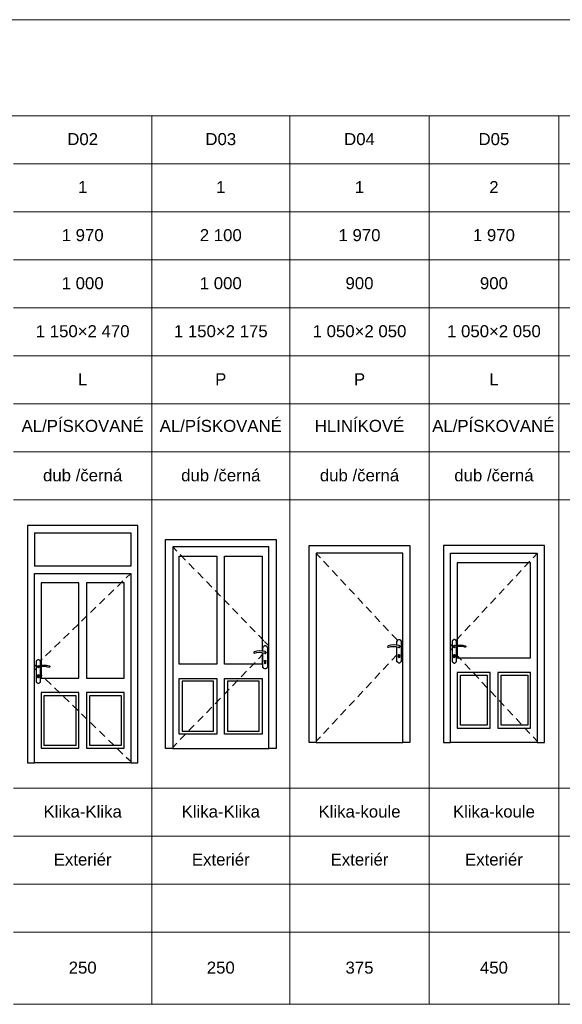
# Paper-space layout 'x TABULKA DVEŘÍ 1.NP 1 2' of a CAD drawing. Header units: millimetres. Extents: x 28 to 411, y 8 to 241.
# Tile 2 of 3: x 111 to 209, y 63 to 241. Entities that reach past the tile are written whole.
import ezdxf
from ezdxf.xclip import XClip

# ---------------------------------------------------------------- set-up
doc = ezdxf.new("R2010")
doc.units = ezdxf.units.MM
doc.header["$MEASUREMENT"] = 0
doc.header["$XCLIPFRAME"] = 0
doc.layers.add('1_POHLED ZÁPADNÍ_1_0', color=7, linetype='Continuous')
doc.styles.add('GENEROVANÝ_STYL_2', font='txt')

# ---------------------------------------------------------------- blocks, each defined once
blk = doc.blocks.new('Kresba_1_1', base_point=(27.92, 241.3))
at = {"layer": '1_POHLED ZÁPADNÍ_1_0', "color": 7, "linetype": 'Continuous', "lineweight": 13, "ltscale": 0.869565}
for p, q in [((27.92, 241.3), (388.05, 241.3)), ((27.92, 223.91), (388.05, 223.91)), ((134.58, 215.22), (134.58, 223.91)), ((159.58, 215.22), (159.58, 223.91)), ((184.8, 215.22), (184.8, 223.91)), ((208.24, 215.22), (208.24, 223.91)), ((109.58, 215.22), (134.58, 215.22)), ((134.58, 215.22), (159.58, 215.22)), ((134.58, 206.52), (134.58, 215.22)), ((159.58, 215.22), (184.8, 215.22)), ((159.58, 206.52), (159.58, 215.22)), ((184.8, 215.22), (208.24, 215.22)), ((184.8, 206.52), (184.8, 215.22)), ((208.24, 215.22), (231.68, 215.22)), ((208.24, 206.52), (208.24, 215.22)), ((109.58, 206.52), (134.58, 206.52)), ((134.58, 206.52), (159.58, 206.52)), ((134.58, 197.82), (134.58, 206.52)), ((159.58, 206.52), (184.8, 206.52)), ((159.58, 197.82), (159.58, 206.52)), ((184.8, 206.52), (208.24, 206.52)), ((184.8, 197.82), (184.8, 206.52)), ((208.24, 206.52), (231.68, 206.52)), ((208.24, 197.82), (208.24, 206.52)), ((109.58, 197.82), (134.58, 197.82)), ((134.58, 197.82), (159.58, 197.82)), ((134.58, 189.13), (134.58, 197.82)), ((159.58, 197.82), (184.8, 197.82)), ((159.58, 189.13), (159.58, 197.82)), ((184.8, 197.82), (208.24, 197.82)), ((184.8, 189.13), (184.8, 197.82)), ((208.24, 197.82), (231.68, 197.82)), ((208.24, 189.13), (208.24, 197.82)), ((109.58, 189.13), (134.58, 189.13)), ((134.58, 189.13), (159.58, 189.13)), ((134.58, 180.43), (134.58, 189.13)), ((159.58, 189.13), (184.8, 189.13)), ((159.58, 180.43), (159.58, 189.13)), ((184.8, 189.13), (208.24, 189.13)), ((184.8, 180.43), (184.8, 189.13)), ((208.24, 189.13), (231.68, 189.13)), ((208.24, 180.43), (208.24, 189.13)), ((109.58, 180.43), (134.58, 180.43)), ((134.58, 180.43), (159.58, 180.43)), ((134.58, 171.74), (134.58, 180.43)), ((159.58, 180.43), (184.8, 180.43)), ((159.58, 171.74), (159.58, 180.43)), ((184.8, 180.43), (208.24, 180.43)), ((184.8, 171.74), (184.8, 180.43)), ((208.24, 180.43), (231.68, 180.43)), ((208.24, 171.74), (208.24, 180.43)), ((109.58, 171.74), (134.58, 171.74)), ((134.58, 171.74), (159.58, 171.74)), ((134.58, 163.04), (134.58, 171.74)), ((159.58, 171.74), (184.8, 171.74)), ((159.58, 163.04), (159.58, 171.74)), ((184.8, 171.74), (208.24, 171.74)), ((184.8, 163.04), (184.8, 171.74)), ((208.24, 171.74), (231.68, 171.74)), ((208.24, 163.04), (208.24, 171.74)), ((109.58, 163.04), (134.58, 163.04)), ((134.58, 163.04), (159.58, 163.04)), ((134.58, 154.35), (134.58, 163.04)), ((159.58, 163.04), (184.8, 163.04)), ((159.58, 154.35), (159.58, 163.04)), ((184.8, 163.04), (208.24, 163.04)), ((184.8, 154.35), (184.8, 163.04)), ((208.24, 163.04), (231.68, 163.04)), ((208.24, 154.35), (208.24, 163.04)), ((109.58, 154.35), (134.58, 154.35)), ((134.58, 154.35), (159.58, 154.35)), ((134.58, 102.17), (134.58, 154.35)), ((159.58, 154.35), (184.8, 154.35)), ((159.58, 102.17), (159.58, 154.35)), ((184.8, 154.35), (208.24, 154.35)), ((184.8, 102.17), (184.8, 154.35)), ((208.24, 154.35), (231.68, 154.35)), ((208.24, 102.17), (208.24, 154.35)), ((109.58, 102.17), (134.58, 102.17)), ((134.58, 102.17), (159.58, 102.17)), ((134.58, 93.48), (134.58, 102.17)), ((159.58, 102.17), (184.8, 102.17)), ((159.58, 93.48), (159.58, 102.17)), ((184.8, 102.17), (208.24, 102.17)), ((184.8, 93.48), (184.8, 102.17)), ((208.24, 102.17), (231.68, 102.17)), ((208.24, 93.48), (208.24, 102.17)), ((109.58, 93.48), (134.58, 93.48)), ((134.58, 93.48), (159.58, 93.48)), ((134.58, 84.78), (134.58, 93.48)), ((159.58, 93.48), (184.8, 93.48)), ((159.58, 84.78), (159.58, 93.48)), ((184.8, 93.48), (208.24, 93.48)), ((184.8, 84.78), (184.8, 93.48)), ((208.24, 93.48), (231.68, 93.48)), ((208.24, 84.78), (208.24, 93.48)), ((109.58, 84.78), (134.58, 84.78)), ((134.58, 84.78), (159.58, 84.78)), ((134.58, 76.09), (134.58, 84.78)), ((159.58, 84.78), (184.8, 84.78)), ((159.58, 76.09), (159.58, 84.78)), ((184.8, 84.78), (208.24, 84.78)), ((184.8, 76.09), (184.8, 84.78)), ((208.24, 84.78), (231.68, 84.78)), ((208.24, 76.09), (208.24, 84.78)), ((109.58, 76.09), (134.58, 76.09)), ((134.58, 76.09), (159.58, 76.09)), ((134.58, 63.04), (134.58, 76.09)), ((159.58, 76.09), (184.8, 76.09)), ((159.58, 63.04), (159.58, 76.09)), ((184.8, 76.09), (208.24, 76.09)), ((184.8, 63.04), (184.8, 76.09)), ((208.24, 76.09), (231.68, 76.09)), ((208.24, 63.04), (208.24, 76.09)), ((109.58, 63.04), (134.58, 63.04)), ((134.58, 63.04), (159.58, 63.04)), ((159.58, 63.04), (184.8, 63.04)), ((184.8, 63.04), (208.24, 63.04)), ((208.24, 63.04), (231.68, 63.04))]:
    blk.add_line(p, q, dxfattribs=at)
at = {"layer": '1_POHLED ZÁPADNÍ_1_0', "color": 1, "linetype": 'Continuous', "lineweight": 25, "ltscale": 0.869565}
for p, q in [((112.08, 149.74), (112.08, 148.43)), ((132.08, 149.74), (112.08, 149.74)), ((112.08, 148.43), (112.08, 106.78)), ((113.38, 148.43), (113.38, 142.35)), ((113.38, 148.43), (130.77, 148.43)), ((113.38, 148.43), (113.38, 148.43)), ((130.77, 148.43), (130.77, 148.43)), ((130.77, 148.43), (130.77, 142.35)), ((132.08, 148.43), (132.08, 149.74)), ((132.08, 106.78), (132.08, 148.43)), ((137.08, 145.87), (137.08, 147.17)), ((137.08, 147.17), (157.08, 147.17)), ((157.08, 147.17), (157.08, 145.87)), ((137.08, 109.35), (137.08, 145.87)), ((138.38, 145.87), (138.38, 109.35)), ((155.77, 145.87), (138.38, 145.87)), ((138.38, 145.86), (139.14, 145.08)), ((139.75, 144.45), (140.72, 143.45)), ((155.77, 109.35), (155.77, 145.87)), ((157.08, 145.87), (157.08, 109.35)), ((163.06, 144.69), (163.06, 146.09)), ((163.06, 146.09), (181.32, 146.09)), ((163.06, 110.43), (163.06, 144.69)), ((164.36, 144.69), (164.36, 110.43)), ((180.01, 144.69), (164.36, 144.69)), ((164.36, 144.68), (165.1, 143.88)), ((180.01, 110.43), (180.01, 144.69)), ((181.32, 146.09), (181.32, 144.69)), ((181.32, 144.69), (181.32, 110.43)), ((187.39, 146.09), (187.39, 144.69)), ((205.65, 146.09), (187.39, 146.09)), ((187.39, 144.69), (187.39, 110.43)), ((188.69, 110.43), (188.69, 144.69)), ((188.69, 144.69), (204.34, 144.69)), ((204.34, 144.68), (203.6, 143.88)), ((204.34, 144.69), (204.34, 110.43)), ((205.65, 144.69), (205.65, 146.09)), ((205.65, 110.43), (205.65, 144.69)), ((139.57, 124.65), (139.57, 144.16)), ((139.57, 144.16), (146.38, 144.16)), ((141.32, 142.83), (142.29, 141.83)), ((146.38, 144.16), (146.38, 124.65)), ((147.77, 124.65), (147.77, 144.16)), ((147.77, 144.16), (154.59, 144.16)), ((154.59, 144.16), (154.59, 127)), ((165.69, 143.25), (166.64, 142.23)), ((189.87, 142.99), (189.87, 128.08)), ((203.16, 142.99), (189.87, 142.99)), ((203.01, 143.25), (202.06, 142.23)), ((203.16, 125.74), (203.16, 142.99)), ((113.39, 142.35), (113.38, 142.35)), ((113.38, 106.78), (113.38, 141.04)), ((113.38, 141.04), (130.77, 141.04)), ((130.77, 142.35), (113.39, 142.35)), ((130.77, 141.04), (129.98, 140.28)), ((130.77, 142.35), (130.77, 142.35)), ((130.77, 141.04), (130.77, 106.78)), ((142.9, 141.21), (143.87, 140.21)), ((167.24, 141.6), (168.19, 140.58)), ((201.47, 141.6), (200.52, 140.58)), ((114.57, 139.34), (114.57, 124.43)), ((121.38, 139.34), (114.57, 139.34)), ((121.38, 122.09), (121.38, 139.34)), ((122.77, 139.34), (122.77, 122.09)), ((129.59, 139.34), (122.77, 139.34)), ((129.36, 139.68), (128.36, 138.71)), ((129.59, 122.09), (129.59, 139.34)), ((144.47, 139.58), (145.44, 138.59)), ((168.78, 139.94), (169.73, 138.92)), ((199.93, 139.94), (198.98, 138.92)), ((127.73, 138.11), (126.73, 137.14)), ((146.04, 137.96), (147.01, 136.96)), ((170.32, 138.29), (171.27, 137.27)), ((198.38, 138.29), (197.44, 137.27)), ((126.11, 136.53), (125.11, 135.57)), ((147.62, 136.34), (148.59, 135.34)), ((171.86, 136.63), (172.81, 135.62)), ((196.84, 136.63), (195.89, 135.62)), ((124.49, 134.96), (123.49, 133.99)), ((149.19, 134.71), (150.16, 133.72)), ((173.4, 134.98), (174.35, 133.96)), ((195.3, 134.98), (194.35, 133.96)), ((122.86, 133.39), (121.86, 132.42)), ((150.77, 133.09), (151.73, 132.09)), ((174.95, 133.33), (175.89, 132.31)), ((193.76, 133.33), (192.81, 132.31)), ((119.61, 130.24), (118.61, 129.28)), ((121.24, 131.82), (120.24, 130.85)), ((152.34, 131.47), (153.31, 130.47)), ((176.49, 131.67), (177.44, 130.66)), ((192.22, 131.67), (191.27, 130.66)), ((117.99, 128.67), (116.99, 127.7)), ((153.91, 129.85), (154.88, 128.85)), ((155.02, 128.71), (155.77, 127.93)), ((178.03, 130.02), (178.98, 129)), ((178.96, 128.87), (179.06, 128.87)), ((178.96, 128.05), (178.96, 128.87)), ((179.06, 128.87), (179.14, 129)), ((179.14, 129), (179.28, 129.08)), ((179.28, 129.08), (179.43, 129.08)), ((179.43, 129.08), (179.57, 129)), ((179.57, 129), (179.65, 128.87)), ((179.65, 128.87), (179.74, 128.87)), ((179.74, 128.87), (179.74, 125.04)), ((189.06, 128.87), (188.96, 128.87)), ((188.96, 128.87), (188.96, 125.04)), ((189.14, 129), (189.06, 128.87)), ((189.27, 129.08), (189.14, 129)), ((189.43, 129.08), (189.27, 129.08)), ((189.56, 129), (189.43, 129.08)), ((189.64, 128.87), (189.56, 129)), ((189.74, 128.87), (189.64, 128.87)), ((190.68, 130.02), (189.73, 129)), ((189.74, 128.05), (189.74, 128.87)), ((116.36, 127.1), (115.36, 126.13)), ((153.05, 126.8), (153.04, 126.7)), ((153.04, 126.7), (153.1, 126.63)), ((153.13, 126.86), (153.05, 126.8)), ((153.1, 126.63), (153.19, 126.61)), ((153.6, 126.99), (153.13, 126.86)), ((153.13, 126.86), (153.13, 126.86)), ((153.19, 126.61), (153.63, 126.72)), ((154.08, 127.03), (153.6, 126.99)), ((153.63, 126.72), (154.08, 126.77)), ((154.57, 127), (154.08, 127.03)), ((154.08, 126.77), (154.53, 126.74)), ((154.53, 126.74), (154.97, 126.64)), ((155.04, 126.89), (154.57, 127)), ((154.59, 126.73), (154.59, 124.65)), ((154.72, 127.78), (154.82, 127.78)), ((154.72, 126.97), (154.72, 127.78)), ((154.72, 123.95), (154.72, 126.7)), ((154.82, 127.78), (154.9, 127.91)), ((154.9, 127.91), (155.04, 127.99)), ((154.97, 126.64), (154.97, 126.65)), ((154.97, 126.65), (155.05, 126.57)), ((155.01, 126.6), (154.99, 126.63)), ((155.04, 126.59), (155.01, 126.6)), ((155.04, 127.99), (155.19, 127.99)), ((155.15, 126.91), (155.04, 126.89)), ((155.05, 126.57), (155.17, 126.57)), ((155.08, 126.9), (155.11, 126.91)), ((155.11, 126.56), (155.08, 126.57)), ((155.11, 126.91), (155.13, 126.91)), ((155.14, 126.57), (155.11, 126.56)), ((155.25, 126.85), (155.15, 126.91)), ((155.17, 126.57), (155.26, 126.64)), ((155.18, 126.89), (155.22, 126.88)), ((155.19, 127.99), (155.33, 127.91)), ((155.22, 126.6), (155.19, 126.59)), ((155.22, 126.88), (155.23, 126.86)), ((155.23, 126.62), (155.22, 126.6)), ((155.29, 126.74), (155.25, 126.85)), ((155.26, 126.82), (155.28, 126.79)), ((155.26, 126.64), (155.29, 126.74)), ((155.28, 126.68), (155.26, 126.66)), ((155.28, 126.79), (155.28, 126.77)), ((155.28, 126.72), (155.28, 126.68)), ((155.33, 127.91), (155.41, 127.78)), ((155.41, 127.78), (155.51, 127.78)), ((155.51, 127.78), (155.51, 123.95)), ((155.51, 127.22), (155.77, 127.5)), ((177.29, 127.89), (177.28, 127.79)), ((177.28, 127.79), (177.34, 127.71)), ((177.37, 127.95), (177.29, 127.89)), ((177.34, 127.71), (177.43, 127.7)), ((177.84, 128.07), (177.37, 127.95)), ((177.37, 127.95), (177.37, 127.95)), ((177.43, 127.7), (177.87, 127.81)), ((178.32, 128.12), (177.84, 128.07)), ((177.87, 127.81), (178.32, 127.85)), ((178.81, 128.09), (178.32, 128.12)), ((178.32, 127.85), (178.77, 127.83)), ((178.77, 127.83), (179.21, 127.73)), ((179.28, 127.98), (178.81, 128.09)), ((178.96, 125.04), (178.96, 127.78)), ((179.21, 127.73), (179.21, 127.73)), ((179.21, 127.73), (179.29, 127.66)), ((179.25, 127.68), (179.23, 127.71)), ((179.27, 127.68), (179.25, 127.68)), ((179.39, 127.99), (179.28, 127.98)), ((179.29, 127.66), (179.4, 127.66)), ((179.31, 127.99), (179.35, 128)), ((179.35, 127.65), (179.32, 127.66)), ((179.35, 128), (179.37, 127.99)), ((179.38, 127.66), (179.35, 127.65)), ((179.49, 127.94), (179.39, 127.99)), ((179.4, 127.66), (179.5, 127.72)), ((179.42, 127.98), (179.46, 127.96)), ((179.46, 127.68), (179.43, 127.67)), ((179.46, 127.96), (179.47, 127.95)), ((179.47, 127.71), (179.46, 127.68)), ((179.53, 127.83), (179.49, 127.94)), ((179.5, 127.91), (179.52, 127.88)), ((179.5, 127.72), (179.53, 127.83)), ((179.52, 127.77), (179.5, 127.75)), ((179.52, 127.88), (179.52, 127.85)), ((179.52, 127.8), (179.52, 127.77)), ((179.74, 128.18), (180.01, 127.89)), ((179.74, 127.15), (180.01, 127.44)), ((188.96, 128.18), (188.69, 127.89)), ((188.96, 127.15), (188.69, 127.44)), ((189.18, 127.83), (189.22, 127.94)), ((189.21, 127.72), (189.18, 127.83)), ((189.21, 127.91), (189.19, 127.88)), ((189.19, 127.88), (189.19, 127.85)), ((189.19, 127.8), (189.19, 127.77)), ((189.19, 127.77), (189.2, 127.75)), ((189.3, 127.66), (189.21, 127.72)), ((189.22, 127.94), (189.31, 127.99)), ((189.23, 127.71), (189.25, 127.68)), ((189.25, 127.96), (189.24, 127.95)), ((189.28, 127.98), (189.25, 127.96)), ((189.25, 127.68), (189.28, 127.67)), ((189.41, 127.66), (189.3, 127.66)), ((189.31, 127.99), (189.42, 127.98)), ((189.35, 128), (189.33, 127.99)), ((189.33, 127.66), (189.35, 127.65)), ((189.39, 127.99), (189.35, 128)), ((189.35, 127.65), (189.38, 127.66)), ((189.5, 127.73), (189.41, 127.66)), ((189.42, 127.98), (189.9, 128.09)), ((189.43, 127.68), (189.45, 127.68)), ((189.45, 127.68), (189.47, 127.71)), ((189.94, 127.83), (189.5, 127.73)), ((189.5, 127.73), (189.5, 127.73)), ((189.74, 125.04), (189.74, 127.78)), ((189.87, 127.81), (189.87, 125.74)), ((189.9, 128.09), (190.38, 128.12)), ((190.39, 127.85), (189.94, 127.83)), ((190.38, 128.12), (190.87, 128.07)), ((190.84, 127.81), (190.39, 127.85)), ((191.27, 127.7), (190.84, 127.81)), ((190.87, 128.07), (191.34, 127.95)), ((191.37, 127.71), (191.27, 127.7)), ((191.34, 127.95), (191.34, 127.95)), ((191.34, 127.95), (191.41, 127.89)), ((191.43, 127.79), (191.37, 127.71)), ((191.41, 127.89), (191.43, 127.79)), ((113.75, 125.22), (113.65, 125.22)), ((113.65, 125.22), (113.65, 121.39)), ((113.83, 125.35), (113.75, 125.22)), ((113.97, 125.42), (113.83, 125.35)), ((114.12, 125.42), (113.97, 125.42)), ((114.26, 125.35), (114.12, 125.42)), ((114.34, 125.22), (114.26, 125.35)), ((114.44, 125.22), (114.34, 125.22)), ((114.74, 125.53), (114.41, 125.22)), ((114.44, 124.4), (114.44, 125.22)), ((152.34, 123.95), (153.31, 124.95)), ((153.91, 125.58), (154.72, 126.41)), ((154.98, 125.17), (155.02, 125.26)), ((155.03, 125.07), (154.98, 125.17)), ((155.02, 125.26), (155.11, 125.3)), ((155.03, 124.78), (155.03, 125.07)), ((155.11, 125.3), (155.21, 125.26)), ((155.24, 125.17), (155.2, 125.07)), ((155.2, 125.07), (155.2, 124.78)), ((155.21, 125.26), (155.24, 125.17)), ((178.03, 125.32), (178.96, 126.32)), ((179.06, 125.04), (178.96, 125.04)), ((179.14, 124.91), (179.06, 125.04)), ((179.28, 124.83), (179.14, 124.91)), ((179.22, 126.25), (179.26, 126.35)), ((179.27, 126.16), (179.22, 126.25)), ((179.26, 126.35), (179.35, 126.39)), ((179.27, 125.87), (179.27, 126.16)), ((179.29, 125.81), (179.27, 125.87)), ((179.43, 124.83), (179.28, 124.83)), ((179.35, 125.78), (179.29, 125.81)), ((179.35, 126.39), (179.45, 126.35)), ((179.41, 125.81), (179.35, 125.78)), ((179.44, 125.87), (179.41, 125.81)), ((179.57, 124.91), (179.43, 124.83)), ((179.48, 126.25), (179.44, 126.16)), ((179.44, 126.16), (179.44, 125.87)), ((179.45, 126.35), (179.48, 126.25)), ((179.65, 125.04), (179.57, 124.91)), ((179.74, 125.04), (179.65, 125.04)), ((188.96, 125.04), (189.06, 125.04)), ((189.06, 125.04), (189.14, 124.91)), ((189.14, 124.91), (189.27, 124.83)), ((189.22, 126.25), (189.26, 126.35)), ((189.26, 126.16), (189.22, 126.25)), ((189.26, 126.35), (189.35, 126.39)), ((189.26, 125.87), (189.26, 126.16)), ((189.29, 125.81), (189.26, 125.87)), ((189.27, 124.83), (189.43, 124.83)), ((189.35, 125.78), (189.29, 125.81)), ((189.35, 126.39), (189.44, 126.35)), ((189.41, 125.81), (189.35, 125.78)), ((189.44, 125.87), (189.41, 125.81)), ((189.43, 124.83), (189.56, 124.91)), ((189.44, 126.35), (189.48, 126.25)), ((189.48, 126.25), (189.44, 126.16)), ((189.44, 126.16), (189.44, 125.87)), ((189.56, 124.91), (189.64, 125.04)), ((189.64, 125.04), (189.74, 125.04)), ((190.68, 125.32), (189.74, 126.32)), ((189.87, 125.74), (203.16, 125.74)), ((113.65, 124.48), (113.38, 124.22)), ((113.65, 123.55), (113.38, 123.81)), ((113.87, 124.18), (113.91, 124.28)), ((113.9, 124.07), (113.87, 124.18)), ((113.9, 124.25), (113.88, 124.23)), ((113.88, 124.23), (113.88, 124.2)), ((113.88, 124.15), (113.88, 124.12)), ((113.88, 124.12), (113.9, 124.1)), ((113.99, 124.01), (113.9, 124.07)), ((113.91, 124.28), (114.01, 124.34)), ((113.92, 124.06), (113.94, 124.03)), ((113.94, 124.31), (113.93, 124.29)), ((113.98, 124.32), (113.94, 124.31)), ((113.94, 124.03), (113.97, 124.02)), ((114.11, 124.01), (113.99, 124.01)), ((114.01, 124.34), (114.12, 124.33)), ((114.02, 124.01), (114.04, 124)), ((114.04, 124.35), (114.03, 124.34)), ((114.08, 124.33), (114.04, 124.35)), ((114.04, 124), (114.08, 124.01)), ((114.19, 124.08), (114.11, 124.01)), ((114.12, 124.33), (114.59, 124.44)), ((114.12, 124.02), (114.15, 124.03)), ((114.15, 124.03), (114.17, 124.06)), ((114.63, 124.18), (114.19, 124.08)), ((114.19, 124.08), (114.19, 124.08)), ((114.44, 121.39), (114.44, 124.13)), ((114.57, 124.16), (114.57, 122.09)), ((114.59, 124.44), (115.08, 124.47)), ((115.08, 124.2), (114.63, 124.18)), ((115.08, 124.47), (115.56, 124.42)), ((115.53, 124.16), (115.08, 124.2)), ((115.96, 124.04), (115.53, 124.16)), ((115.56, 124.42), (116.03, 124.3)), ((116.06, 124.06), (115.96, 124.04)), ((116.03, 124.3), (116.03, 124.3)), ((116.03, 124.3), (116.11, 124.24)), ((116.12, 124.14), (116.06, 124.06)), ((116.11, 124.24), (116.12, 124.14)), ((146.38, 124.65), (139.57, 124.65)), ((154.59, 124.65), (147.77, 124.65)), ((150.77, 122.33), (151.73, 123.33)), ((154.82, 123.95), (154.72, 123.95)), ((154.9, 123.82), (154.82, 123.95)), ((155.04, 123.75), (154.9, 123.82)), ((155.05, 124.72), (155.03, 124.78)), ((155.19, 123.75), (155.04, 123.75)), ((155.11, 124.69), (155.05, 124.72)), ((155.18, 124.72), (155.11, 124.69)), ((155.2, 124.78), (155.18, 124.72)), ((155.33, 123.82), (155.19, 123.75)), ((155.41, 123.95), (155.33, 123.82)), ((155.51, 123.95), (155.41, 123.95)), ((174.95, 122.01), (175.89, 123.03)), ((176.49, 123.66), (177.44, 124.68)), ((195.82, 123.13), (189.87, 123.13)), ((189.87, 123.13), (189.87, 113.04)), ((192.22, 123.66), (191.27, 124.68)), ((193.76, 122.01), (192.81, 123.03)), ((195.82, 113.04), (195.82, 123.13)), ((197.21, 123.13), (197.21, 113.04)), ((203.16, 123.13), (197.21, 123.13)), ((203.16, 113.04), (203.16, 123.13)), ((113.65, 121.39), (113.75, 121.39)), ((113.75, 121.39), (113.83, 121.26)), ((113.83, 121.26), (113.97, 121.18)), ((113.91, 122.6), (113.95, 122.7)), ((113.96, 122.51), (113.91, 122.6)), ((113.95, 122.7), (114.04, 122.74)), ((113.96, 122.22), (113.96, 122.51)), ((113.98, 122.15), (113.96, 122.22)), ((114.04, 122.13), (113.98, 122.15)), ((114.04, 122.74), (114.14, 122.7)), ((114.11, 122.15), (114.04, 122.13)), ((114.13, 122.22), (114.11, 122.15)), ((114.12, 121.18), (114.26, 121.26)), ((114.17, 122.6), (114.13, 122.51)), ((114.13, 122.51), (114.13, 122.22)), ((114.14, 122.7), (114.17, 122.6)), ((114.26, 121.26), (114.34, 121.39)), ((114.34, 121.39), (114.44, 121.39)), ((114.74, 122.5), (114.44, 122.8)), ((114.57, 122.09), (121.38, 122.09)), ((116.36, 120.93), (115.36, 121.9)), ((122.77, 122.09), (129.59, 122.09)), ((139.57, 111.95), (139.57, 122.04)), ((139.57, 122.04), (146.38, 122.04)), ((145.76, 121.52), (140.09, 121.52)), ((140.09, 121.52), (140.09, 112.48)), ((145.76, 112.48), (145.76, 121.52)), ((146.38, 122.04), (146.38, 111.95)), ((147.77, 111.95), (147.77, 122.04)), ((147.77, 122.04), (154.59, 122.04)), ((154.02, 121.52), (148.3, 121.52)), ((148.3, 121.52), (148.3, 112.48)), ((149.19, 120.71), (150.16, 121.71)), ((154.02, 112.48), (154.02, 121.52)), ((154.59, 122.04), (154.59, 111.95)), ((173.4, 120.35), (174.35, 121.37)), ((190.45, 113.56), (190.45, 122.61)), ((190.45, 122.61), (195.3, 122.61)), ((195.3, 120.35), (194.35, 121.37)), ((195.3, 122.61), (195.3, 113.56)), ((197.84, 113.56), (197.84, 122.61)), ((197.84, 122.61), (202.64, 122.61)), ((202.64, 122.61), (202.64, 113.56)), ((113.97, 121.18), (114.12, 121.18)), ((114.57, 119.48), (114.57, 109.39)), ((121.38, 119.48), (114.57, 119.48)), ((117.99, 119.36), (116.99, 120.33)), ((121.38, 109.39), (121.38, 119.48)), ((122.77, 119.48), (122.77, 109.39)), ((129.59, 119.48), (122.77, 119.48)), ((129.59, 109.39), (129.59, 119.48)), ((147.62, 119.08), (148.59, 120.08)), ((171.86, 118.7), (172.81, 119.72)), ((196.84, 118.7), (195.89, 119.72)), ((115.14, 109.91), (115.14, 118.95)), ((115.14, 118.95), (120.86, 118.95)), ((119.61, 117.79), (118.61, 118.75)), ((120.86, 118.95), (120.86, 109.91)), ((123.4, 109.91), (123.4, 118.95)), ((123.4, 118.95), (129.07, 118.95)), ((129.07, 118.95), (129.07, 109.91)), ((146.04, 117.46), (147.01, 118.46)), ((170.32, 117.05), (171.27, 118.06)), ((198.38, 117.05), (197.44, 118.06)), ((121.24, 116.21), (120.24, 117.18)), ((144.47, 115.84), (145.44, 116.84)), ((168.78, 115.39), (169.73, 116.41)), ((199.93, 115.39), (198.98, 116.41)), ((122.86, 114.64), (121.86, 115.61)), ((142.9, 114.22), (143.87, 115.21)), ((167.24, 113.74), (168.19, 114.76)), ((201.47, 113.74), (200.52, 114.76)), ((124.49, 113.07), (123.49, 114.04)), ((126.11, 111.5), (125.11, 112.47)), ((140.09, 112.48), (145.76, 112.48)), ((141.32, 112.59), (142.29, 113.59)), ((148.3, 112.48), (154.02, 112.48)), ((165.69, 112.09), (166.64, 113.1)), ((189.87, 113.04), (195.82, 113.04)), ((195.3, 113.56), (190.45, 113.56)), ((197.21, 113.04), (203.16, 113.04)), ((202.64, 113.56), (197.84, 113.56)), ((203.01, 112.09), (202.06, 113.1)), ((127.73, 109.93), (126.73, 110.89)), ((146.38, 111.95), (139.57, 111.95)), ((139.75, 110.97), (140.72, 111.97)), ((154.59, 111.95), (147.77, 111.95)), ((164.36, 110.66), (165.1, 111.45)), ((204.34, 110.66), (203.6, 111.45)), ((114.57, 109.39), (121.38, 109.39)), ((120.86, 109.91), (115.14, 109.91)), ((122.77, 109.39), (129.59, 109.39)), ((129.07, 109.91), (123.4, 109.91)), ((129.36, 108.35), (128.36, 109.32)), ((138.38, 109.35), (137.08, 109.35)), ((138.38, 109.56), (139.14, 110.34)), ((138.38, 109.35), (155.77, 109.35)), ((157.08, 109.35), (155.77, 109.35)), ((164.36, 110.43), (163.06, 110.43)), ((164.36, 110.43), (180.01, 110.43)), ((181.32, 110.43), (180.01, 110.43)), ((187.39, 110.43), (188.69, 110.43)), ((204.34, 110.43), (188.69, 110.43)), ((204.34, 110.43), (205.65, 110.43)), ((130.77, 106.98), (129.98, 107.75)), ((112.08, 106.78), (113.38, 106.78)), ((130.77, 106.78), (113.38, 106.78)), ((130.77, 106.78), (132.08, 106.78))]:
    blk.add_line(p, q, dxfattribs=at)
at = {"layer": '1_POHLED ZÁPADNÍ_1_0', "color": 7, "linetype": 'Continuous', "lineweight": 13, "char_height": 2.1739, "attachment_point": 5, "style": 'GENEROVANÝ_STYL_2'}
for s, insert in [('\\A1;{\\pqc;\\fArial|b0|i0|c238|p38;D02}', (122.08, 219.67)), ('\\A1;{\\pqc;\\fArial|b0|i0|c238|p38;D03}', (147.08, 219.67)), ('\\A1;{\\pqc;\\fArial|b0|i0|c238|p38;D04}', (172.19, 219.67)), ('\\A1;{\\pqc;\\fArial|b0|i0|c238|p38;D05}', (196.52, 219.67)), ('\\A1;{\\pqc;\\fArial|b0|i0|c238|p38;1}', (122.08, 210.99)), ('\\A1;{\\pqc;\\fArial|b0|i0|c238|p38;1}', (147.08, 210.99)), ('\\A1;{\\pqc;\\fArial|b0|i0|c238|p38;1}', (172.19, 210.99)), ('\\A1;{\\pqc;\\fArial|b0|i0|c238|p38;2}', (196.52, 210.99)), ('\\A1;{\\pqc;\\fArial|b0|i0|c238|p38;1\xa0970}', (122.08, 202.28)), ('\\A1;{\\pqc;\\fArial|b0|i0|c238|p38;2\xa0100}', (147.08, 202.28)), ('\\A1;{\\pqc;\\fArial|b0|i0|c238|p38;1\xa0970}', (172.19, 202.28)), ('\\A1;{\\pqc;\\fArial|b0|i0|c238|p38;1\xa0970}', (196.52, 202.28)), ('\\A1;{\\pqc;\\fArial|b0|i0|c238|p38;1\xa0000}', (122.08, 193.58)), ('\\A1;{\\pqc;\\fArial|b0|i0|c238|p38;1\xa0000}', (147.08, 193.58)), ('\\A1;{\\pqc;\\fArial|b0|i0|c238|p38;900}', (172.19, 193.58)), ('\\A1;{\\pqc;\\fArial|b0|i0|c238|p38;900}', (196.52, 193.58)), ('\\A1;{\\pqc;\\fArial|b0|i0|c238|p38;1\xa0150×2\xa0470}', (122.08, 184.89)), ('\\A1;{\\pqc;\\fArial|b0|i0|c238|p38;1\xa0150×2\xa0175}', (147.08, 184.89)), ('\\A1;{\\pqc;\\fArial|b0|i0|c238|p38;1\xa0050×2\xa0050}', (172.19, 184.89)), ('\\A1;{\\pqc;\\fArial|b0|i0|c238|p38;1\xa0050×2\xa0050}', (196.52, 184.89)), ('\\A1;{\\pqc;\\fArial|b0|i0|c238|p38;L}', (122.08, 176.21)), ('\\A1;{\\pqc;\\fArial|b0|i0|c238|p38;P}', (147.08, 176.21)), ('\\A1;{\\pqc;\\fArial|b0|i0|c238|p38;P}', (172.19, 176.21)), ('\\A1;{\\pqc;\\fArial|b0|i0|c238|p38;L}', (196.52, 176.21)), ('\\A1;{\\pqc;\\fArial|b0|i0|c238|p38;AL/PÍSKOVANÉ}', (122.08, 167.75)), ('\\A1;{\\pqc;\\fArial|b0|i0|c238|p38;AL/PÍSKOVANÉ}', (147.08, 167.75)), ('\\A1;{\\pqc;\\fArial|b0|i0|c238|p38;HLINÍKOVÉ}', (172.19, 167.75)), ('\\A1;{\\pqc;\\fArial|b0|i0|c238|p38;AL/PÍSKOVANÉ}', (196.41, 167.75)), ('\\A1;{\\pqc;\\fArial|b0|i0|c238|p38;dub /černá}', (122.08, 158.8)), ('\\A1;{\\pqc;\\fArial|b0|i0|c238|p38;dub /černá}', (147.08, 158.8)), ('\\A1;{\\pqc;\\fArial|b0|i0|c238|p38;dub /černá}', (172.19, 158.8)), ('\\A1;{\\pqc;\\fArial|b0|i0|c238|p38;dub /černá}', (196.52, 158.8)), ('\\A1;{\\pqc;\\fArial|b0|i0|c238|p38;Klika-Klika}', (122.08, 97.93)), ('\\A1;{\\pqc;\\fArial|b0|i0|c238|p38;Klika-Klika}', (147.08, 97.93)), ('\\A1;{\\pqc;\\fArial|b0|i0|c238|p38;Klika-koule}', (172.19, 97.93)), ('\\A1;{\\pqc;\\fArial|b0|i0|c238|p38;Klika-koule}', (196.52, 97.93)), ('\\A1;{\\pqc;\\fArial|b0|i0|c238|p38;Exteriér}', (122.08, 89.24)), ('\\A1;{\\pqc;\\fArial|b0|i0|c238|p38;Exteriér}', (147.08, 89.24)), ('\\A1;{\\pqc;\\fArial|b0|i0|c238|p38;Exteriér}', (172.19, 89.24)), ('\\A1;{\\pqc;\\fArial|b0|i0|c238|p38;Exteriér}', (196.52, 89.24)), ('\\A1;{\\pqc;\\fArial|b0|i0|c238|p38;250}', (122.08, 69.67)), ('\\A1;{\\pqc;\\fArial|b0|i0|c238|p38;250}', (147.08, 69.67)), ('\\A1;{\\pqc;\\fArial|b0|i0|c238|p38;375}', (172.19, 69.67)), ('\\A1;{\\pqc;\\fArial|b0|i0|c238|p38;450}', (196.52, 69.67))]:
    blk.add_mtext(s, dxfattribs=dict(at, insert=insert))

psp = doc.layouts.new('x TABULKA DVEŘÍ 1.NP 1 2')

# ---------------------------------------------------------------- block references
at = {"color": 9, "linetype": 'Continuous', "lineweight": 13}
ref = psp.add_blockref('Kresba_1_1', (27.92, 241.3), dxfattribs=at)
XClip(ref).set_block_clipping_path([(27.1897006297, 60.4773286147), (388.0482797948, 244.2877908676)])

doc.saveas('drawing.dxf')
